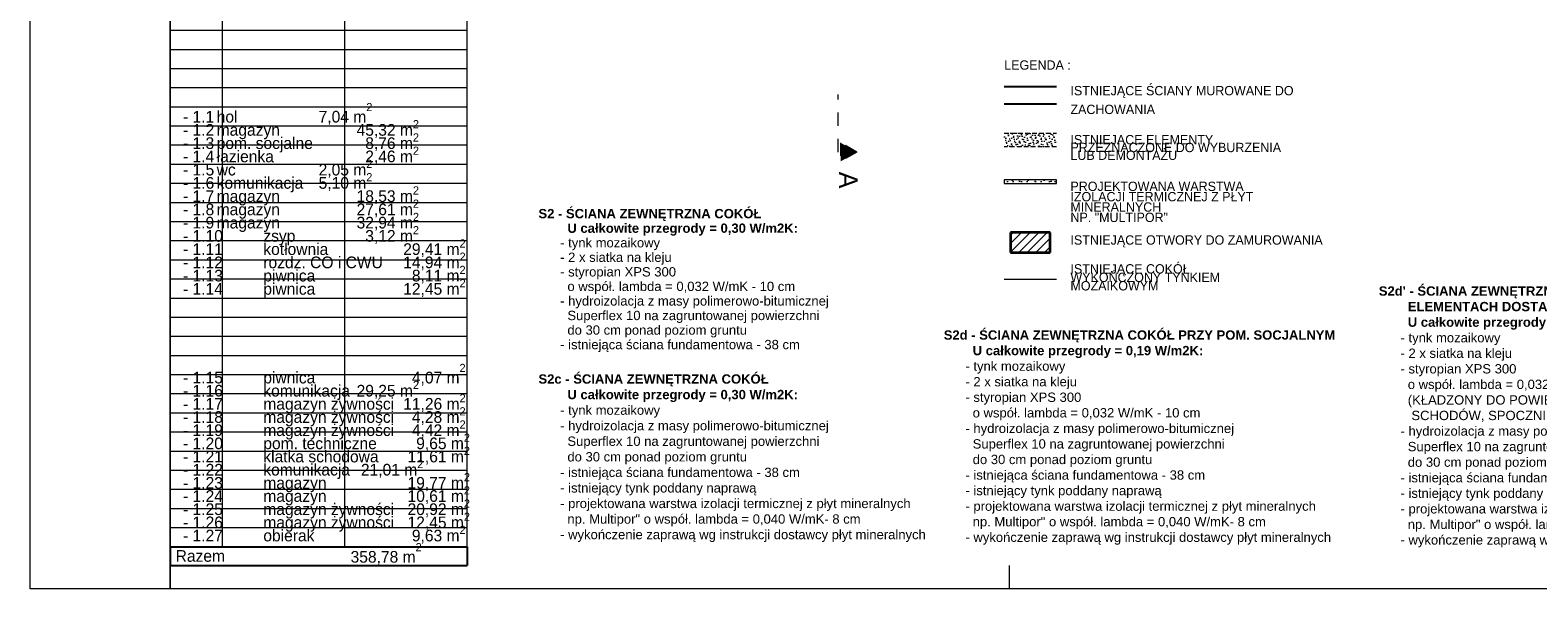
# Model space of a CAD drawing. Extents: x -21260 to 35740, y -2672 to 187028.
# Tile 1 of 120: x -21260 to 11072, y -2672 to 9303. Entities that reach past the tile are written whole.
import ezdxf

# ---------------------------------------------------------------- set-up
doc = ezdxf.new("R2010")
doc.units = 0
doc.header["$MEASUREMENT"] = 0
doc.linetypes.add('Dashed', pattern=[564.444447, 282.222223, -282.222223])
doc.linetypes.add('Krawędzie ukryte', pattern=[150, 100, -50])
for name, color, linetype, lineweight, true_color in [('arch izolacje_Nr_Pióra__3', 7, 'Continuous', 13, 0xff6600), ('Arch wyburzenia_Nr_Pióra__2', 7, 'Continuous', 13, 0x7f7f7f), ('INWENT.ŚCIANY_Nr_Pióra__2', 7, 'Continuous', 13, 0x7f7f7f)]:
    doc.layers.add(name, color=color, linetype=linetype, lineweight=lineweight, true_color=true_color)
doc.layers.add('Arch ocieplenie', color=7, linetype='Continuous')
doc.layers.add('Arch zmurowania', color=7, linetype='Continuous')
for name, color, linetype, lineweight in [('Arch ocieplenie_Nr_Pióra__21', 7, 'Continuous', 13), ('Arch opisy_Nr_Pióra__1', 7, 'Continuous', 25), ('Arch opisy_Nr_Pióra__21', 7, 'Continuous', 13), ('arch przekroje_Nr_Pióra__21', 7, 'Continuous', 13), ('arch przekroje_Nr_Pióra__5', 7, 'Continuous', 13), ('ARCH TABELA_Nr_Pióra__21', 7, 'Continuous', 13), ('Arch zmurowania_Nr_Pióra__21', 7, 'Continuous', 13), ('Arch zmurowania_Nr_Pióra__27', 7, 'Continuous', 35), ('INWENT OPISY_Nr_Pióra__1', 7, 'Continuous', 25), ('INWENT OPISY_Nr_Pióra__21', 7, 'Continuous', 13), ('INWENT.ŚCIANY_Nr_Pióra__1', 7, 'Continuous', 25)]:
    doc.layers.add(name, color=color, linetype=linetype, lineweight=lineweight)
doc.styles.add('GENERATED_STYLE_4', font='txt')
doc.styles.add('GENERATED_STYLE_5', font='txt')
doc.styles.add('GENERATED_STYLE_6', font='txt')

# ---------------------------------------------------------------- blocks, each defined once
blk = doc.blocks.new('Ściana_2', base_point=(-371, 6095))
at = {"layer": 'Arch ocieplenie_Nr_Pióra__21', "linetype": 'Continuous'}
h = blk.add_hatch(dxfattribs=at)
h.set_pattern_fill('Structural_Concrete', color=256, style=0, pattern_type=2)
h.set_pattern_definition([(0, (0, 0), (0, 623.54), [60, -300]), (0, (180, 311.8), (0, 623.54), [60, -300]), (60, (0, 0), (-540, 311.77), [60, -300]), (60, (360, 0), (-540, 311.77), [60, -300]), (120, (60, 0), (540, 311.77), [60, -300]), (120, (420, 0), (540, 311.77), [60, -300]), (0, (0, 60), (0, 120), [0, -120, 0, -180]), (45, (60, 60), (-84.8528, 84.8528), [0, -90, 0, -150])])
h.paths.add_polyline_path([(-371, 6015), (749, 6015), (749, 6095), (-371, 6095)], flags=0)
for p, q in [((749, 6095), (-371, 6095)), ((-371, 6095), (-371, 6015)), ((-371, 6015), (749, 6015)), ((749, 6015), (749, 6095))]:
    blk.add_line(p, q, dxfattribs=at)
blk = doc.blocks.new('Ściana_58', base_point=(-236, 4535))
at = {"layer": 'Arch zmurowania_Nr_Pióra__21', "linetype": 'Continuous'}
h = blk.add_hatch(dxfattribs=at)
h.set_pattern_fill('Common_Brick', color=256, style=0, pattern_type=2)
h.set_pattern_definition([(45, (0, 0), (-91.924, 91.924), [])])
h.paths.add_polyline_path([(-236, 4535), (614, 4535), (614, 4965), (-236, 4965)], flags=0)
at = {"layer": 'Arch zmurowania_Nr_Pióra__27', "linetype": 'Continuous'}
for p, q in [((614, 4965), (-236, 4965)), ((-236, 4965), (-236, 4535)), ((614, 4535), (614, 4965)), ((-236, 4535), (614, 4535))]:
    blk.add_line(p, q, dxfattribs=at)

msp = doc.modelspace()

# ---------------------------------------------------------------- hatches: boundary and pattern name
at = {"layer": 'arch przekroje_Nr_Pióra__5', "linetype": 'Continuous'}
msp.add_hatch(color=256, dxfattribs=at).paths.add_polyline_path([(-3880.9, 6489.6), (-3880.9, 6889.6), (-3530.9, 6689.6)], flags=0)
at = {"layer": 'Arch wyburzenia_Nr_Pióra__2', "linetype": 'Continuous'}
h = msp.add_hatch(dxfattribs=at)
h.set_pattern_fill('Cut_Stone', color=256, style=0, pattern_type=2)
h.set_pattern_definition([(45, (0, 200), (-63.6396, 63.6396), [0, -60, 0, -90]), (110, (200, 200), (84.5723, 30.7818), [0, -44, 0, -76])])
h.paths.add_polyline_path([(-371.3, 6805.1), (748.7, 6805.1), (748.7, 7095.1), (-371.3, 7095.1)], flags=0)

# ---------------------------------------------------------------- linework, layer by layer
at = {"layer": 'arch izolacje_Nr_Pióra__3', "linetype": 'Continuous'}
msp.add_line((-371.3, 3964.9), (748.7, 3964.9), dxfattribs=at)
at = {"layer": 'Arch opisy_Nr_Pióra__1', "linetype": 'Continuous'}
for p, q in [((-18259.9, -1770.1), (-18259.9, -2171.6)), ((-18259.9, -1770.1), (-11884.9, -1770.1)), ((-11884.9, -1770.1), (-11884.9, -2171.6)), ((-18259.9, -2171.6), (-11884.9, -2171.6))]:
    msp.add_line(p, q, dxfattribs=at)
at = {"layer": 'Arch opisy_Nr_Pióra__21', "linetype": 'Continuous'}
for p, q in [((-18259.9, -1761.6), (-18259.9, 10104.7)), ((-17134.9, -1770.1), (-17134.9, 10104.7)), ((-14509.9, -1770.1), (-14509.9, 10104.7)), ((-11884.9, -1770.1), (-11884.9, 10104.7)), ((-18259.9, 9301.7), (-11884.9, 9301.7)), ((-18259.9, 8891.7), (-11884.9, 8891.7)), ((-18259.9, 8481.7), (-11884.9, 8481.7)), ((-18259.9, 8071.7), (-11884.9, 8071.7)), ((-18259.9, 7661.7), (-11884.9, 7661.7)), ((-18259.9, 7251.7), (-11884.9, 7251.7)), ((-18259.9, 6841.7), (-11884.9, 6841.7)), ((-18259.9, 6431.7), (-11884.9, 6431.7)), ((-18259.9, 6021.7), (-11884.9, 6021.7)), ((-18259.9, 5611.7), (-11884.9, 5611.7)), ((-18259.9, 5201.7), (-11884.9, 5201.7)), ((-18259.9, 4791.7), (-11884.9, 4791.7)), ((-18259.9, 4381.7), (-11884.9, 4381.7)), ((-18259.9, 3971.7), (-11884.9, 3971.7)), ((-18259.9, 3561.7), (-11884.9, 3561.7)), ((-18259.9, 3151.7), (-11884.9, 3151.7)), ((-18259.9, 2741.7), (-11884.9, 2741.7)), ((-18259.9, 2331.7), (-11884.9, 2331.7)), ((-18259.9, 1921.7), (-11884.9, 1921.7)), ((-18259.9, 1511.7), (-11884.9, 1511.7)), ((-18259.9, 1101.7), (-11884.9, 1101.7)), ((-18259.9, 691.7), (-11884.9, 691.7)), ((-18259.9, 281.7), (-11884.9, 281.7)), ((-18259.9, -128.3), (-11884.9, -128.3)), ((-18259.9, -538.3), (-11884.9, -538.3)), ((-18259.9, -948.3), (-11884.9, -948.3)), ((-18259.9, -1358.3), (-11884.9, -1358.3)), ((-18259.9, -1770.1), (-11884.9, -1770.1))]:
    msp.add_line(p, q, dxfattribs=at)
at = {"layer": 'arch przekroje_Nr_Pióra__5', "linetype": 'Dashed'}
for p, q in [((-3930.9, 6689.6), (-3930.9, 7925.2)), ((-3880.9, 6889.6), (-3880.9, 6489.6)), ((-3530.9, 6689.6), (-3880.9, 6889.6)), ((-3530.9, 6689.6), (-3880.9, 6489.6))]:
    msp.add_line(p, q, dxfattribs=at)
at = {"layer": 'ARCH TABELA_Nr_Pióra__21', "linetype": 'Continuous'}
for p, q in [((-21259.9, -2671.6), (-21259.9, 27028.4)), ((-18259.9, 27028.4), (-18259.9, -2671.6)), ((-18259.9, -2671.6), (-18259.9, -2171.6)), ((-18259.9, -2671.6), (-18259.9, -2171.6)), ((-259.9, -2671.6), (-259.9, -2171.6)), ((35740.1, -2671.6), (-21259.9, -2671.6))]:
    msp.add_line(p, q, dxfattribs=at)
at = {"layer": 'INWENT.ŚCIANY_Nr_Pióra__1', "linetype": 'Continuous'}
for p, q in [((-371.3, 8095.1), (748.7, 8095.1)), ((748.7, 7715.1), (-371.3, 7715.1))]:
    msp.add_line(p, q, dxfattribs=at)
at = {"layer": 'INWENT.ŚCIANY_Nr_Pióra__2', "linetype": 'Krawędzie ukryte'}
for p, q in [((-371.3, 7095.1), (748.7, 7095.1)), ((748.7, 6805.1), (-371.3, 6805.1))]:
    msp.add_line(p, q, dxfattribs=at)

# ---------------------------------------------------------------- block references
at = {"layer": 'Arch ocieplenie'}
msp.add_blockref('Ściana_2', (-371.3, 6095.1), dxfattribs=at)
at = {"layer": 'Arch zmurowania'}
msp.add_blockref('Ściana_58', (-236.3, 4534.9), dxfattribs=at)

# ---------------------------------------------------------------- texts
at = {"layer": 'Arch opisy_Nr_Pióra__1', "linetype": 'Continuous', "char_height": 250.009, "width": 6402.5, "attachment_point": 7, "style": 'GENERATED_STYLE_5'}
for s, insert, line_spacing_factor in [('{   - 1.1^Ihol^I^I  7,04 m\\A1{\\H0.7x;\\S2^  ;}^I\\P   - 1.2^Imagazyn^I^I45,32 m\\A1{\\H0.7x;\\S2^  ;}^I\\P   - 1.3^Ipom. socjalne^I  8,76 m\\A1{\\H0.7x;\\S2^  ;}^I\\P   - 1.4^Iłazienka^I^I  2,46 m\\A1{\\H0.7x;\\S2^  ;}^I\\P   - 1.5^Iwc^I^I  2,05 m\\A1{\\H0.7x;\\S2^  ;}^I\\P   - 1.6^Ikomunikacja^I  5,10 m\\A1{\\H0.7x;\\S2^  ;}^I\\P   - 1.7^Imagazyn^I^I18,53 m\\A1{\\H0.7x;\\S2^  ;}^I\\P   - 1.8^Imagazyn^I^I27,61 m\\A1{\\H0.7x;\\S2^  ;}^I\\P   - 1.9^Imagazyn^I^I32,94 m\\A1{\\H0.7x;\\S2^  ;}^I\\P   - 1.10^Izsyp^I^I  3,12 m\\A1{\\H0.7x;\\S2^  ;}^I\\P   - 1.11^Ikotłownia^I^I29,41 m\\A1{\\H0.7x;\\S2^  ;}^I\\P   - 1.12^Irozdz. CO i CWU^I14,94 m\\A1{\\H0.7x;\\S2^  ;}^I\\P   - 1.13^Ipiwnica^I^I  8,11 m\\A1{\\H0.7x;\\S2^  ;}^I\\P   - 1.14^Ipiwnica^I^I12,45 m\\A1{\\H0.7x;\\S2^  ;}^I^I}', (-18259.9, 3547.6), 0.473413), ('{   - 1.15^Ipiwnica^I^I  4,07 m\\A1{\\H0.7x;\\S2^  ;}^I\\P   - 1.16^Ikomunikacja^I29,25 m\\A1{\\H0.7x;\\S2^  ;}^I\\P   - 1.17^Imagazyn żywności^I11,26 m\\A1{\\H0.7x;\\S2^  ;}^I\\P   - 1.18^Imagazyn żywności^I  4,28 m\\A1{\\H0.7x;\\S2^  ;}^I\\P   - 1.19^Imagazyn żywności^I  4,42 m\\A1{\\H0.7x;\\S2^  ;}^I\\P   - 1.20^Ipom. techniczne^I   9,65 m\\A1{\\H0.7x;\\S2^  ;}^I\\P   - 1.21^Iklatka schodowa^I 11,61 m\\A1{\\H0.7x;\\S2^  ;}^I\\P   - 1.22^Ikomunikacja^I 21,01 m\\A1{\\H0.7x;\\S2^  ;}^I\\P   - 1.23^Imagazyn^I^I 19,77 m\\A1{\\H0.7x;\\S2^  ;}^I\\P   - 1.24^Imagazyn^I^I 10,61 m\\A1{\\H0.7x;\\S2^  ;}^I\\P   - 1.25^Imagazyn żywności^I 20,92 m\\A1{\\H0.7x;\\S2^  ;}^I\\P   - 1.26^Imagazyn żywności^I 12,45 m\\A1{\\H0.7x;\\S2^  ;}^I\\P   - 1.27^Iobierak^I^I  9,63 m\\A1{\\H0.7x;\\S2^  ;}^I^I}', (-18259.9, -1739.2), 0.469264)]:
    msp.add_mtext(s, dxfattribs=dict(at, insert=insert, line_spacing_factor=line_spacing_factor))
at = {"layer": 'Arch opisy_Nr_Pióra__1', "linetype": 'Continuous', "attachment_point": 7, "style": 'GENERATED_STYLE_4'}
for s, insert, char_height in [('{Razem}', (-18139.9, -2095), 250.01), ('{ 358,78 m\\A1{\\H0.7x;\\S2^  ;}}', (-14481.2, -2157.3), 250.009)]:
    msp.add_mtext(s, dxfattribs=dict(at, insert=insert, char_height=char_height))
at = {"layer": 'Arch opisy_Nr_Pióra__21', "linetype": 'Continuous', "insert": (-10359.6, 5470.8), "char_height": 200, "width": 10556.337, "attachment_point": 1, "line_spacing_factor": 0.935436, "style": 'GENERATED_STYLE_6'}
msp.add_mtext('\\A1;{\\fArial|b1|i0|c0|p38;S2\\fArial|b0|i0|c0|p38; \\fArial|b1|i0|c0|p38;- ŚCIANA ZEWNĘTRZNA COKÓŁ\\P        U całkowite przegrody = 0,30 W/m2K:\\P\\fArial|b0|i0|c0|p38;      - tynk mozaikowy\\P      - 2 x siatka na kleju\\P      - styropian XPS 300 \\P        o współ. lambda = 0,032 W/mK - 10 cm \\P      - hydroizolacja z masy polimerowo-bitumicznej \\P        Superflex 10 na zagruntowanej powierzchni\\P        do 30 cm ponad poziom gruntu\\P      - istniejąca ściana fundamentowa - 38 cm}', dxfattribs=at)
at = {"layer": 'Arch opisy_Nr_Pióra__21', "linetype": 'Continuous', "char_height": 200, "width": 10556.337, "attachment_point": 1, "style": 'GENERATED_STYLE_6'}
for s, insert in [('\\A1;{\\fArial|b1|i0|c0|p38;S2d\'\\fArial|b0|i0|c0|p38; \\fArial|b1|i0|c0|p38;- ŚCIANA ZEWNĘTRZNA COKÓŁ PRZY \\P        ELEMENTACH DOSTAWIONYCH\\P        U całkowite przegrody =0,19/0,30 W/m2K:\\P\\fArial|b0|i0|c0|p38;      - tynk mozaikowy\\P      - 2 x siatka na kleju\\P      - styropian XPS 300 \\P        o współ. lambda = 0,032 W/mK - 10 cm\\P        (KŁADZONY DO POWIERZCHNI GÓRNEJ\\P         SCHODÓW, SPOCZNIKÓW, RAMP)\\P      - hydroizolacja z masy polimerowo-bitumicznej \\P        Superflex 10 na zagruntowanej powierzchni\\P        do 30 cm ponad poziom gruntu\\P      - istniejąca ściana fundamentowa - 38 cm\\P      - istniejący tynk poddany naprawą  \\P      - projektowana warstwa izolacji termicznej z płyt mineralnych\\P        np. Multipor" o współ. lambda = 0,040 W/mK- 8 cm \\P      - wykończenie zaprawą wg instrukcji dostawcy płyt mineralnych\\P}', (7661.4, 3811.7)), ('\\A1;{\\fArial|b1|i0|c0|p38;S2d\\fArial|b0|i0|c0|p38; \\fArial|b1|i0|c0|p38;- ŚCIANA ZEWNĘTRZNA COKÓŁ PRZY POM. SOCJALNYM\\P        U całkowite przegrody = 0,19 W/m2K:\\P\\fArial|b0|i0|c0|p38;      - tynk mozaikowy\\P      - 2 x siatka na kleju\\P      - styropian XPS 300 \\P        o współ. lambda = 0,032 W/mK - 10 cm\\P      - hydroizolacja z masy polimerowo-bitumicznej \\P        Superflex 10 na zagruntowanej powierzchni\\P        do 30 cm ponad poziom gruntu\\P      - istniejąca ściana fundamentowa - 38 cm\\P      - istniejący tynk poddany naprawą  \\P      - projektowana warstwa izolacji termicznej z płyt mineralnych\\P        np. Multipor" o współ. lambda = 0,040 W/mK- 8 cm \\P      - wykończenie zaprawą wg instrukcji dostawcy płyt mineralnych\\P}', (-1668.8, 2868.8)), ('\\A1;{\\fArial|b1|i0|c0|p38;S2c\\fArial|b0|i0|c0|p38; \\fArial|b1|i0|c0|p38;- ŚCIANA ZEWNĘTRZNA COKÓŁ\\P        U całkowite przegrody = 0,30 W/m2K:\\P\\fArial|b0|i0|c0|p38;      - tynk mozaikowy\\P      - hydroizolacja z masy polimerowo-bitumicznej \\P        Superflex 10 na zagruntowanej powierzchni\\P        do 30 cm ponad poziom gruntu\\P      - istniejąca ściana fundamentowa - 38 cm\\P      - istniejący tynk poddany naprawą  \\P      - projektowana warstwa izolacji termicznej z płyt mineralnych\\P        np. Multipor" o współ. lambda = 0,040 W/mK- 8 cm \\P      - wykończenie zaprawą wg instrukcji dostawcy płyt mineralnych\\P}', (-10359.6, 1925.9))]:
    msp.add_mtext(s, dxfattribs=dict(at, insert=insert))
at = {"layer": 'arch przekroje_Nr_Pióra__21', "linetype": 'Continuous', "insert": (-3513.8, 6089.6), "char_height": 400, "attachment_point": 2, "rotation": 270, "style": 'GENERATED_STYLE_6'}
msp.add_mtext('{A}', dxfattribs=at)
at = {"layer": 'INWENT OPISY_Nr_Pióra__1', "linetype": 'Continuous', "insert": (1048.7, 7055.7), "char_height": 200, "width": 4861.522, "attachment_point": 1, "line_spacing_factor": 0.500835, "style": 'GENERATED_STYLE_4'}
msp.add_mtext('{ISTNIEJĄCE ELEMENTY  PRZEZNACZONE DO WYBURZENIA LUB DEMONTAŻU}', dxfattribs=at)
at = {"layer": 'INWENT OPISY_Nr_Pióra__21', "linetype": 'Continuous', "char_height": 200, "attachment_point": 1, "style": 'GENERATED_STYLE_4'}
for s, insert in [('{LEGENDA :}', (-371.3, 8655.7)), ('{ISTNIEJĄCE OTWORY DO ZAMUROWANIA}', (1048.7, 4905.7))]:
    msp.add_mtext(s, dxfattribs=dict(at, insert=insert))
at = {"layer": 'INWENT OPISY_Nr_Pióra__21', "linetype": 'Continuous', "char_height": 200, "width": 4861.522, "attachment_point": 1, "style": 'GENERATED_STYLE_4'}
for s, insert, line_spacing_factor in [('{ISTNIEJĄCE ŚCIANY MUROWANE DO ZACHOWANIA}', (1048.7, 8107.1), 1.206619), ('{PROJEKTOWANA WARSTWA IZOLACJI TERMICZNEJ Z PŁYT MINERALNYCH \\PNP. "MULTIPOR"}', (1048.7, 6055.7), 0.664767), ('{ISTNIEJĄCE COKÓŁ\\PWYKOŃCZONY TYNKIEM MOZAIKOWYM}', (1048.7, 4286.5), 0.543281)]:
    msp.add_mtext(s, dxfattribs=dict(at, insert=insert, line_spacing_factor=line_spacing_factor))

doc.saveas('drawing.dxf')
